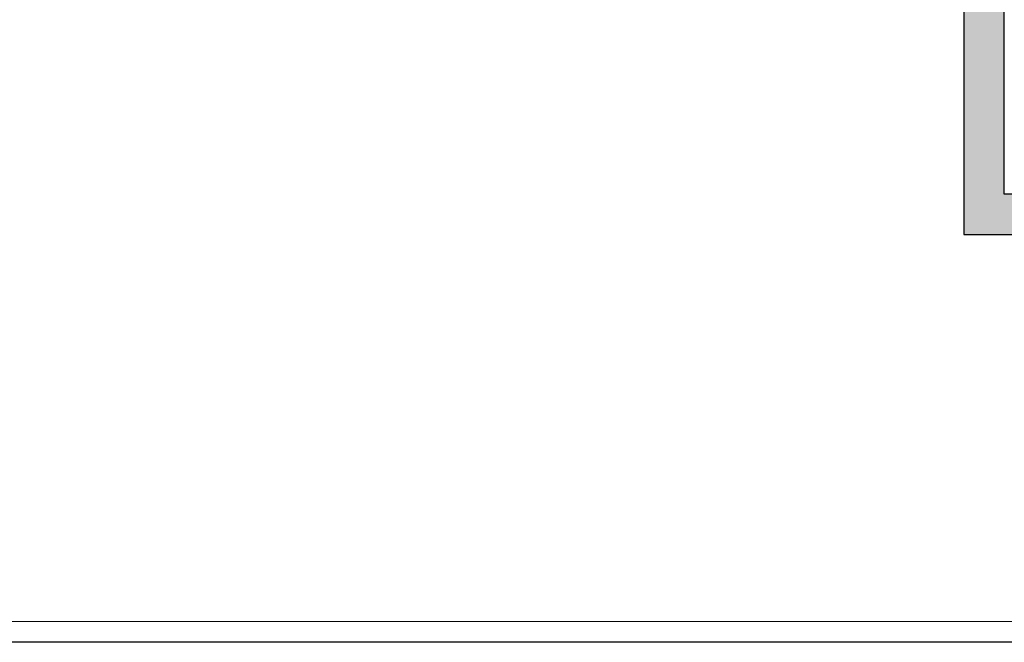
# Model space of a CAD drawing. Header units: centimetres. Extents: x -25572 to 23555, y -2435 to 15405.
# Tile 39 of 134: x 8440 to 9050, y 1165 to 1551. Entities that reach past the tile are written whole.
import ezdxf

# ---------------------------------------------------------------- set-up
doc = ezdxf.new("R2010")
doc.units = ezdxf.units.CM
doc.header["$MEASUREMENT"] = 0
doc.linetypes.add('Przerywana długa', pattern=[39, 25, -14])
for name, color, linetype, lineweight in [('Nowe_220-A Ściany_Nr_pióra__19', 255, 'Continuous', 0), ('Nowe_220-A Ściany_Nr_pióra__27', 7, 'Continuous', 25), ('Nowe_280-A Dachy Powłoki_Nr_pióra__27', 7, 'Continuous', 25), ('Nowe_280-A Dachy Powłoki_Nr_pióra__92', 7, 'Continuous', 13), ('Nowe_450-K Stropy_Nr_pióra__89', 7, 'Continuous', 13)]:
    doc.layers.add(name, color=color, linetype=linetype, lineweight=lineweight)

msp = doc.modelspace()

# ---------------------------------------------------------------- hatches: boundary and pattern name
at = {"layer": 'Nowe_220-A Ściany_Nr_pióra__19', "linetype": 'Continuous', "lineweight": 0}
for points in [[(9050.38, 1443.34), (9050.38, 1643.34), (9025.38, 1643.34), (9025.38, 1443.34)], [(9050.38, 1443.34), (9025.38, 1418.34), (9050.38, 1418.34)], [(9025.38, 1443.34), (9025.38, 1418.34), (9050.38, 1443.34)], [(9346.38, 1443.34), (9050.38, 1443.34), (9050.38, 1418.34), (9346.38, 1418.34)]]:
    msp.add_hatch(color=255, dxfattribs=at).paths.add_polyline_path(points)

# ---------------------------------------------------------------- linework, layer by layer
at = {"layer": 'Nowe_220-A Ściany_Nr_pióra__27', "color": 7, "linetype": 'Continuous', "lineweight": 25}
for points in [[(9025.38, 1643.34), (9025.38, 1418.34)], [(9050.38, 1443.34), (9050.38, 1643.34)], [(9215.38, 1443.34), (9050.38, 1443.34)], [(9025.38, 1418.34), (9050.38, 1418.34)], [(9050.38, 1418.34), (9346.38, 1418.34)]]:
    msp.add_lwpolyline(points, dxfattribs=at)
at = {"layer": 'Nowe_280-A Dachy Powłoki_Nr_pióra__27', "color": 7, "linetype": 'Continuous', "lineweight": 25, "flags": 128}
for points in [[(9025.38, 1643.34), (9025.38, 1418.34)], [(9025.38, 1418.34), (9383.38, 1418.34)], [(9383.38, 1165.34), (8127.45, 1165.34)]]:
    msp.add_lwpolyline(points, dxfattribs=at)
at = {"layer": 'Nowe_280-A Dachy Powłoki_Nr_pióra__92', "color": 7, "linetype": 'Przerywana długa', "lineweight": 13, "flags": 128}
for points in [[(9025.38, 1418.34), (9025.38, 1643.34)], [(9383.38, 1418.34), (9025.38, 1418.34)]]:
    msp.add_lwpolyline(points, dxfattribs=at)
at = {"layer": 'Nowe_450-K Stropy_Nr_pióra__89', "color": 7, "linetype": 'Continuous', "lineweight": 13}
msp.add_lwpolyline([(8165.38, 1178.34), (9346.38, 1178.34), (9346.38, 1418.34), (9025.38, 1418.34), (9025.38, 1643.34), (8165.38, 1643.34)], close=True, dxfattribs=at)

doc.saveas('drawing.dxf')
